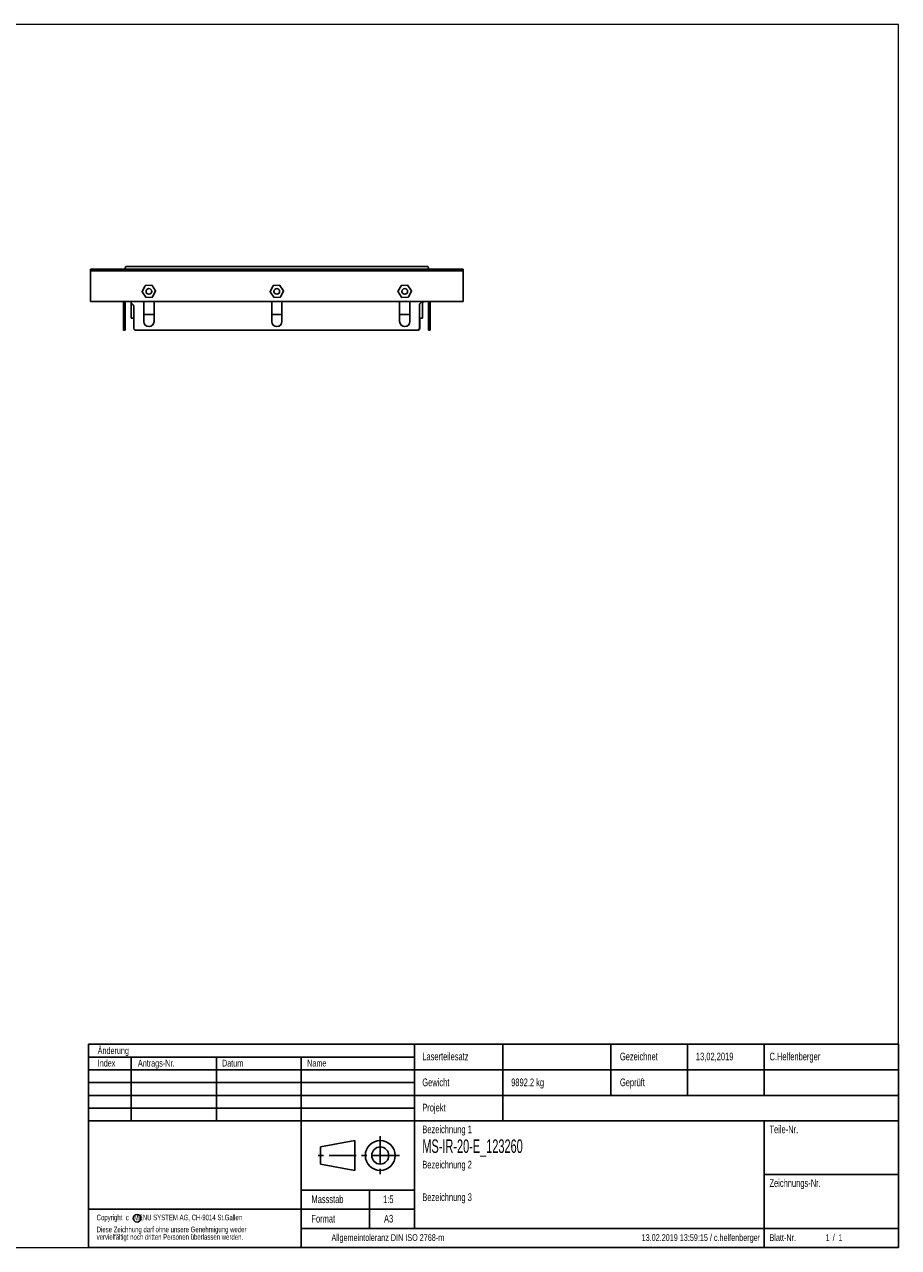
# Model space of a CAD drawing. Header units: millimetres. Extents: x 24 to 2074, y 25 to 1460.
# Tile 2 of 2: x 1049 to 2074, y 25 to 1460. Entities that reach past the tile are written whole.
import ezdxf

# ---------------------------------------------------------------- set-up
doc = ezdxf.new("R2010")
doc.units = ezdxf.units.MM
doc.header["$LTSCALE"] = 5
doc.linetypes.add('CENTER', pattern=[10.16, 6.35, -1.27, 1.27, -1.27])
doc.layers.add('SLD-0', color=179, linetype='Continuous')
doc.styles.add('SLDTEXTSTYLE0', font='TXT', dxfattribs={"width": 0.638186})
doc.styles.add('SLDTEXTSTYLE1', font='TXT', dxfattribs={"width": 0.605})

# ---------------------------------------------------------------- blocks, each defined once
blk = doc.blocks.new('SW_NOTE_0')
at = {"layer": 'SLD-0', "color": 0, "char_height": 6.615, "attachment_point": 1, "style": 'SLDTEXTSTYLE0'}
for s, insert in [('Copyright  c   MENU SYSTEM AG, CH-9014 St.Gallen', (0, 8.5)), ('vervielfältigt noch dritten Personen überlassen werden.', (0, -14.4)), ('Diese Zeichnung darf ohne unsere Genehmigung weder', (0, -5.6))]:
    blk.add_mtext(s, dxfattribs=dict(at, insert=insert))

msp = doc.modelspace()

# ---------------------------------------------------------------- linework, layer by layer
at = {"color": 7, "linetype": 'Continuous', "lineweight": 18}
for p, q in [((2074, 1460), (24, 1460)), ((2074, 25), (2074, 1460)), ((24, 25), (2074, 25))]:
    msp.add_line(p, q, dxfattribs=at)
at = {"color": 7, "linetype": 'Continuous', "lineweight": 25}
for p, q in [((1126.434, 1172.878), (1126.434, 1170.878)), ((1126.434, 1172.878), (1563.434, 1172.878)), ((1126.434, 1170.878), (1563.434, 1170.878)), ((1126.434, 1170.878), (1126.434, 1168.878)), ((1126.434, 1168.878), (1126.434, 1134.878)), ((1167.824, 1175.878), (1169.501, 1175.878)), ((1169.501, 1175.878), (1520.368, 1175.878)), ((1520.368, 1175.878), (1522.044, 1175.878)), ((1563.434, 1172.878), (1563.434, 1170.878)), ((1563.434, 1168.878), (1563.434, 1170.878)), ((1563.434, 1134.878), (1563.434, 1168.878)), ((1190.614, 1153.504), (1187.027, 1146.649)), ((1198.513, 1153.932), (1190.783, 1153.611)), ((1202.833, 1147.306), (1198.69, 1153.84)), ((1340.497, 1153.426), (1337.032, 1146.509)), ((1348.387, 1153.995), (1340.664, 1153.536)), ((1352.824, 1147.446), (1348.566, 1153.905)), ((1490.619, 1153.508), (1487.027, 1146.656)), ((1498.518, 1153.929), (1490.788, 1153.614)), ((1502.833, 1147.299), (1498.696, 1153.836)), ((1126.434, 1134.878), (1563.434, 1134.878)), ((1165.184, 1134.878), (1165.184, 1131.063)), ((1167.184, 1134.878), (1167.184, 1131.063)), ((1176.598, 1131.063), (1172.784, 1134.878)), ((1187.035, 1146.449), (1191.179, 1139.916)), ((1188.934, 1134.878), (1188.934, 1111.478)), ((1191.356, 1139.823), (1199.086, 1140.144)), ((1199.254, 1140.251), (1202.841, 1147.106)), ((1200.934, 1111.478), (1200.934, 1134.878)), ((1337.044, 1146.31), (1341.302, 1139.85)), ((1338.934, 1134.878), (1338.934, 1111.478)), ((1341.481, 1139.761), (1349.204, 1140.219)), ((1349.371, 1140.329), (1352.836, 1147.246)), ((1350.934, 1111.478), (1350.934, 1134.878)), ((1487.035, 1146.456), (1491.173, 1139.919)), ((1488.934, 1134.878), (1488.934, 1111.478)), ((1491.35, 1139.826), (1499.08, 1140.141)), ((1499.249, 1140.248), (1502.841, 1147.1)), ((1500.934, 1111.478), (1500.934, 1134.878)), ((1512.707, 1132.063), (1515.521, 1134.878)), ((1515.684, 1115.678), (1515.684, 1134.878)), ((1515.684, 1133.478), (1517.084, 1134.878)), ((1522.684, 1134.878), (1522.684, 1132.063)), ((1524.684, 1134.878), (1524.684, 1132.063)), ((1165.184, 1129.649), (1165.184, 1131.063)), ((1165.184, 1129.649), (1165.184, 1103.478)), ((1167.184, 1131.063), (1167.184, 1129.649)), ((1167.184, 1129.649), (1167.184, 1103.478)), ((1174.184, 1133.478), (1174.184, 1115.678)), ((1177.184, 1103.478), (1177.184, 1129.649)), ((1200.934, 1119.878), (1188.934, 1119.878)), ((1350.934, 1119.878), (1338.934, 1119.878)), ((1500.934, 1119.878), (1488.934, 1119.878)), ((1512.121, 1103.478), (1512.121, 1130.649)), ((1522.684, 1130.649), (1522.684, 1132.063)), ((1522.684, 1130.649), (1522.684, 1103.478)), ((1524.684, 1132.063), (1524.684, 1130.649)), ((1524.684, 1130.649), (1524.684, 1103.478)), ((1174.384, 1115.478), (1177.184, 1115.478)), ((1512.121, 1115.478), (1515.484, 1115.478)), ((1512.684, 1103.478), (1512.684, 1115.478)), ((1165.184, 1101.478), (1165.184, 1103.478)), ((1167.184, 1101.478), (1165.184, 1101.478)), ((1167.184, 1103.478), (1167.184, 1101.478)), ((1179.184, 1101.478), (1510.121, 1101.478)), ((1522.684, 1101.478), (1522.684, 1103.478)), ((1524.684, 1101.478), (1522.684, 1101.478)), ((1524.684, 1103.478), (1524.684, 1101.478))]:
    msp.add_line(p, q, dxfattribs=at)
at = {"color": 7, "linetype": 'Continuous', "lineweight": 25, "flags": 128}
for points in [[(1190.614, 1153.504), (1190.644, 1153.547), (1190.684, 1153.58)], [(1190.684, 1153.58), (1190.731, 1153.602), (1190.783, 1153.611)], [(1198.513, 1153.932), (1198.565, 1153.928), (1198.614, 1153.91)], [(1198.614, 1153.91), (1198.656, 1153.88), (1198.69, 1153.84)], [(1340.497, 1153.426), (1340.527, 1153.47), (1340.566, 1153.504)], [(1340.566, 1153.504), (1340.613, 1153.527), (1340.664, 1153.536)], [(1348.387, 1153.995), (1348.439, 1153.991), (1348.489, 1153.974)], [(1348.489, 1153.974), (1348.532, 1153.944), (1348.566, 1153.905)], [(1490.619, 1153.508), (1490.649, 1153.55), (1490.69, 1153.584)], [(1490.69, 1153.584), (1490.737, 1153.606), (1490.788, 1153.614)], [(1498.518, 1153.929), (1498.57, 1153.925), (1498.619, 1153.907)], [(1498.619, 1153.907), (1498.662, 1153.877), (1498.696, 1153.836)], [(1187.005, 1146.548), (1187.009, 1146.6), (1187.027, 1146.649)], [(1187.035, 1146.449), (1187.013, 1146.497), (1187.005, 1146.548)], [(1191.255, 1139.846), (1191.212, 1139.876), (1191.179, 1139.916)], [(1191.356, 1139.823), (1191.304, 1139.828), (1191.255, 1139.846)], [(1199.184, 1140.175), (1199.137, 1140.153), (1199.086, 1140.144)], [(1199.254, 1140.251), (1199.224, 1140.209), (1199.184, 1140.175)], [(1202.833, 1147.306), (1202.855, 1147.259), (1202.864, 1147.207)], [(1202.864, 1147.207), (1202.859, 1147.155), (1202.841, 1147.106)], [(1337.012, 1146.408), (1337.015, 1146.46), (1337.032, 1146.509)], [(1337.044, 1146.31), (1337.021, 1146.356), (1337.012, 1146.408)], [(1341.38, 1139.782), (1341.337, 1139.811), (1341.302, 1139.85)], [(1341.481, 1139.761), (1341.429, 1139.764), (1341.38, 1139.782)], [(1349.302, 1140.251), (1349.255, 1140.229), (1349.204, 1140.219)], [(1349.371, 1140.329), (1349.342, 1140.286), (1349.302, 1140.251)], [(1352.824, 1147.446), (1352.847, 1147.399), (1352.857, 1147.347)], [(1352.857, 1147.347), (1352.853, 1147.295), (1352.836, 1147.246)], [(1487.004, 1146.555), (1487.009, 1146.607), (1487.027, 1146.656)], [(1487.035, 1146.456), (1487.013, 1146.503), (1487.004, 1146.555)], [(1491.249, 1139.849), (1491.206, 1139.879), (1491.173, 1139.919)], [(1491.35, 1139.826), (1491.298, 1139.831), (1491.249, 1139.849)], [(1499.179, 1140.172), (1499.131, 1140.15), (1499.08, 1140.141)], [(1499.249, 1140.248), (1499.219, 1140.205), (1499.179, 1140.172)], [(1502.833, 1147.299), (1502.855, 1147.252), (1502.864, 1147.201)], [(1502.864, 1147.201), (1502.859, 1147.149), (1502.841, 1147.1)]]:
    msp.add_lwpolyline(points, dxfattribs=at)
at = {"color": 7, "linetype": 'Continuous', "lineweight": 25}
for centre, radius in [((1194.934, 1146.878), 3.323), ((1344.934, 1146.878), 3.324), ((1494.934, 1146.878), 3.323)]:
    msp.add_circle(centre, radius, dxfattribs=at)
for centre, radius, start, end in [((1172.434, 1172.878), 5.5, 146.944269, 180), ((1517.434, 1172.878), 5.5, 360, 33.055731), ((1175.184, 1129.649), 2, 0, 45), ((1514.121, 1130.649), 2, 135, 180), ((1174.384, 1115.678), 0.2, 180, 270), ((1194.934, 1111.478), 6, 180, 0), ((1344.934, 1111.478), 6, 180, 0), ((1494.934, 1111.478), 6, 180, 0), ((1515.484, 1115.678), 0.2, 270, 0), ((1179.184, 1103.478), 2, 180, 270), ((1510.121, 1103.478), 2, 270, 0), ((1510.684, 1103.478), 2, 270, 0)]:
    msp.add_arc(centre, radius, start, end, dxfattribs=at)
at = {"layer": 'SLD-0'}
for p, q in [((1124, 263.5), (2074, 263.5)), ((1124, 263.5), (1124, 25)), ((1506.5, 263.5), (1506.5, 47.5)), ((1610, 263.5), (1610, 173.5)), ((1736.5, 263.5), (1736.5, 203.5)), ((1826.5, 263.5), (1826.5, 203.5)), ((1916.5, 263.5), (1916.5, 203.5)), ((2074, 263.5), (2074, 25)), ((1124, 248.5), (1506.5, 248.5)), ((1174, 248.5), (1174, 173.5)), ((1274, 248.5), (1274, 173.5)), ((1373.5, 248.5), (1373.5, 25)), ((1124, 233.5), (2074, 233.5)), ((1124, 218.5), (1506.5, 218.5)), ((1124, 203.5), (2074, 203.5)), ((1124, 188.5), (1506.5, 188.5)), ((1124, 173.5), (2074, 173.5)), ((1916.5, 173.5), (1916.5, 25)), ((1396.25, 143), (1436.25, 150.5)), ((1436.25, 150.5), (1436.25, 115.5)), ((1396.25, 123), (1396.25, 143)), ((1436.25, 115.5), (1396.25, 123)), ((1916.5, 110.5), (2074, 110.5)), ((1373.5, 92.5), (1506.5, 92.5)), ((1453.5, 92.5), (1453.5, 47.5)), ((1124, 70), (1506.5, 70)), ((1373.5, 47.5), (2074, 47.5)), ((1124, 25), (2074, 25))]:
    msp.add_line(p, q, dxfattribs=at)
at = {"layer": 'SLD-0', "linetype": 'CENTER'}
for p, q in [((1466.25, 155.5), (1466.25, 110.5)), ((1488.75, 133), (1391.25, 133))]:
    msp.add_line(p, q, dxfattribs=at)
at = {"layer": 'SLD-0'}
for centre, radius in [((1466.25, 133), 17.5), ((1466.25, 133), 10), ((1181.134, 59.391), 4.5)]:
    msp.add_circle(centre, radius, dxfattribs=at)

# ---------------------------------------------------------------- block references
msp.add_blockref('SW_NOTE_0', (1133.649, 55.126), dxfattribs=at)

# ---------------------------------------------------------------- texts
for s, insert, char_height, attachment_point, style in [('Änderung', (1134.834, 259.99), 7.9375, 1, 'SLDTEXTSTYLE0'), ('Index', (1134.834, 245.341), 7.9375, 1, 'SLDTEXTSTYLE0'), ('Antrags-Nr.', (1182.022, 245.341), 7.9375, 1, 'SLDTEXTSTYLE0'), ('Datum', (1280.627, 245.341), 7.9375, 1, 'SLDTEXTSTYLE0'), ('Name', (1380.485, 245.341), 7.9375, 1, 'SLDTEXTSTYLE0'), ('Laserteilesatz', (1515.551, 253.682), 9.017, 1, 'SLDTEXTSTYLE0'), ('Gezeichnet', (1747.283, 253.682), 9.017, 1, 'SLDTEXTSTYLE0'), ('13,02,2019', (1836.38, 253.682), 9.017, 1, 'SLDTEXTSTYLE0'), ('C.Helfenberger', (1922.698, 253.682), 9.017, 1, 'SLDTEXTSTYLE0'), ('Gewicht', (1515.551, 223.306), 9.017, 1, 'SLDTEXTSTYLE0'), ('9892.2 kg', (1619.742, 223.306), 9.017, 1, 'SLDTEXTSTYLE0'), ('Geprüft', (1747.283, 223.306), 9.017, 1, 'SLDTEXTSTYLE0'), ('Projekt', (1515.551, 193.701), 9.017, 1, 'SLDTEXTSTYLE0'), ('Bezeichnung 1', (1515.551, 168.152), 9.017, 1, 'SLDTEXTSTYLE0'), ('Teile-Nr.', (1922.698, 168.152), 9.017, 1, 'SLDTEXTSTYLE0'), ('MS-IR-20-E_123260', (1515.551, 151.884), 15.875, 1, 'SLDTEXTSTYLE1'), ('Bezeichnung 2', (1515.551, 126.81), 9.017, 1, 'SLDTEXTSTYLE0'), ('Zeichnungs-Nr.', (1922.698, 105.202), 9.017, 1, 'SLDTEXTSTYLE0'), ('Massstab', (1385.529, 86.161), 9.017, 1, 'SLDTEXTSTYLE0'), ('1:5', (1469.548, 86.161), 9.017, 1, 'SLDTEXTSTYLE0'), ('Bezeichnung 3', (1515.551, 88.545), 9.017, 1, 'SLDTEXTSTYLE0'), ('Format', (1385.529, 63.365), 9.017, 1, 'SLDTEXTSTYLE0'), ('A3', (1470.638, 63.365), 9.017, 1, 'SLDTEXTSTYLE0'), ('Allgemeintoleranz DIN ISO 2768-m', (1475.145, 40.661), 7.9375, 2, 'SLDTEXTSTYLE0'), ('13.02.2019 13:59:15 / c.helfenberger', (1911.642, 40.661), 7.9375, 3, 'SLDTEXTSTYLE0'), ('Blatt-Nr.', (1922.698, 40.661), 7.9375, 1, 'SLDTEXTSTYLE0'), ('1', (1988.558, 40.661), 7.938, 1, 'SLDTEXTSTYLE0'), ('/', (1996.797, 40.661), 7.938, 1, 'SLDTEXTSTYLE0'), ('1', (2003.437, 40.661), 7.938, 1, 'SLDTEXTSTYLE0')]:
    msp.add_mtext(s, dxfattribs=dict(at, insert=insert, char_height=char_height, attachment_point=attachment_point, style=style))

doc.saveas('drawing.dxf')
